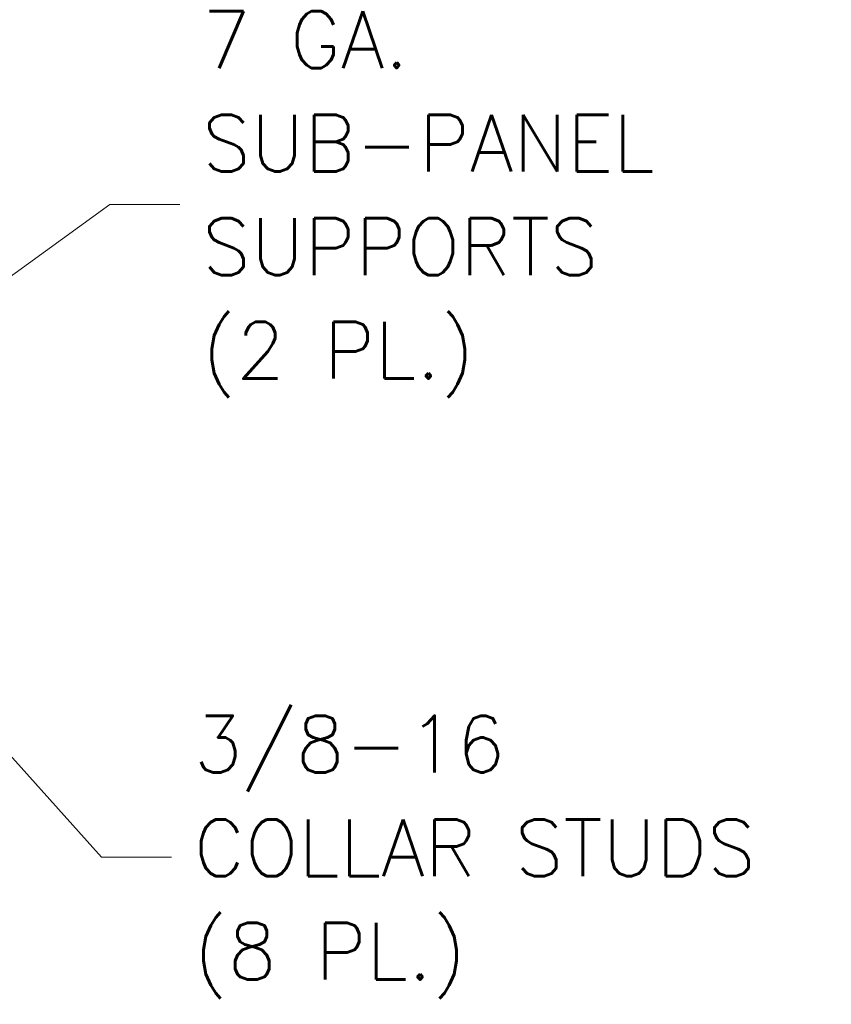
# Model space of a CAD drawing. Header units: inches. Extents: x 14 to 326, y 10 to 205.
# Tile 83 of 107: x 260 to 283, y 91 to 119. Entities that reach past the tile are written whole.
import ezdxf

# ---------------------------------------------------------------- set-up
doc = ezdxf.new("R2010")
doc.units = ezdxf.units.IN
doc.header["$LTSCALE"] = 20
doc.header["$MEASUREMENT"] = 0
doc.layers.add('Symbol (ANSI)', color=7, linetype='Continuous', lineweight=5)
doc.styles.add('ROMANS', font='romans.shx')
doc.dimstyles.new('Default (ANSI)$7', dxfattribs={"dimscale": 20, "dimtxt": 0.08, "dimasz": 0.098425, "dimexe": 0.125, "dimexo": 0.0625, "dimgap": 0.031496, "dimtad": 0, "dimtih": 1, "dimtoh": 1, "dimrnd": 1e-08, "dimzin": 0, "dimdsep": 46, "dimtxsty": 'ROMANS', "dimcen": 0.09, "dimdle": 0.393701, "dimclrd": 256, "dimclre": 256, "dimclrt": 256, "dimadec": 0, "dimazin": 0, "dimtfac": 1.25, "dimtofl": 0, "dimtmove": 0, "dimatfit": 3, "dimfxl": 1, "dimtolj": 1, "dimtzin": 0, "dimlwd": -1, "dimlwe": -1, "dimarcsym": 0})

msp = doc.modelspace()

# ---------------------------------------------------------------- texts
at = {"layer": 'Symbol (ANSI)', "char_height": 1.6, "attachment_point": 4, "line_spacing_factor": 1.093904, "style": 'ROMANS'}
for s, insert, width in [('{\\fRomanS|b0|i0;\\H1.6000;7 GA. \\PSUB-PANEL\\PSUPPORTS\\P(2 PL.)}', (265.5326, 114.0176), 14.701597), ('{\\fRomanS|b0|i0;\\H1.6000;3/8-16\\P\\fromans|b0|i0;\\H1.6000;COLLAR STUDS\\P(8 PL.)}', (265.298, 95.6235), 18.53674)]:
    msp.add_mtext(s, dxfattribs=dict(at, insert=insert, width=width))

# ---------------------------------------------------------------- leaders
at = {"layer": 'Symbol (ANSI)', "annotation_type": 0, "has_hookline": 1, "hookline_direction": 0}
for points, text_width in [([(246.1873, 101.8929), (262.9341, 114.0176), (264.9026, 114.0176)], 14.1582), ([(255.9337, 103.1517), (262.6995, 95.6235), (264.668, 95.6235)], 17.9721)]:
    msp.add_leader(points, dimstyle='Default (ANSI)$7', override={"dimtad": 0}, dxfattribs=dict(at, text_width=text_width))

doc.saveas('drawing.dxf')
